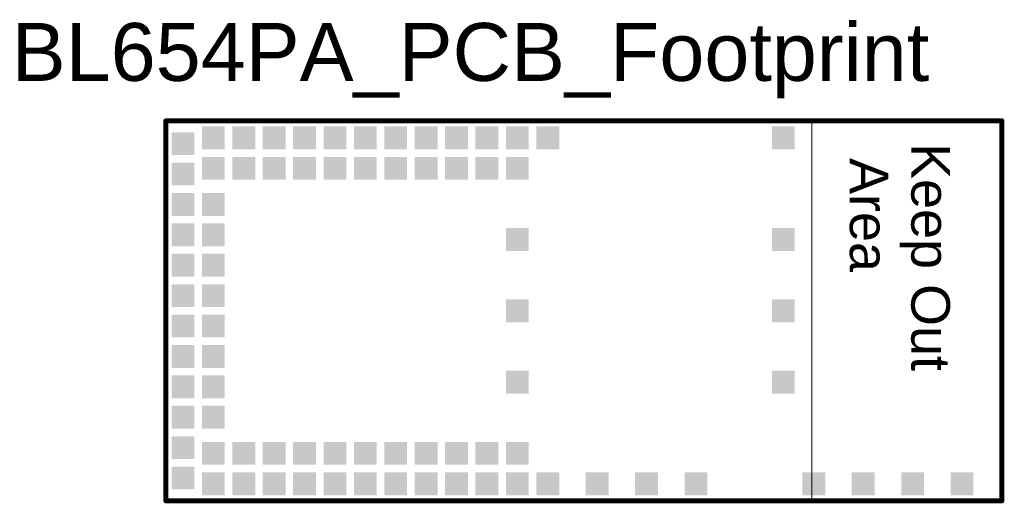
# Model space of a CAD drawing. Header units: inches. Extents: x -0.15 to 0.87, y 0 to 0.5.
import ezdxf

# ---------------------------------------------------------------- set-up
doc = ezdxf.new("R2010")
doc.units = ezdxf.units.IN
doc.header["$MEASUREMENT"] = 0
for name, color, linetype in [('Keep-Out Layer', 6, 'Continuous'), ('Mechanical 1', 6, 'Continuous'), ('Top Layer', 1, 'Continuous'), ('Top Overlay', 2, 'Continuous'), ('Top Paste', 8, 'Continuous'), ('Top Solder', 216, 'Continuous')]:
    doc.layers.add(name, color=color, linetype=linetype)
doc.styles.add('Arial', font='txt', dxfattribs={"height": 0.2})

# ---------------------------------------------------------------- blocks, each defined once
blk = doc.blocks.new('DVK_BL654HP_1')
at = {"layer": 'Top Layer'}
for points in [[(0.0079, 0.3799), (0.0276, 0.3799), (0.0276, 0.3602), (0.0079, 0.3602)], [(0.0394, 0.3661), (0.0394, 0.3858), (0.0591, 0.3858), (0.0591, 0.3661)], [(0.0709, 0.3661), (0.0709, 0.3858), (0.0906, 0.3858), (0.0906, 0.3661)], [(0.1024, 0.3661), (0.1024, 0.3858), (0.122, 0.3858), (0.122, 0.3661)], [(0.1339, 0.3661), (0.1339, 0.3858), (0.1535, 0.3858), (0.1535, 0.3661)], [(0.1654, 0.3661), (0.1654, 0.3858), (0.185, 0.3858), (0.185, 0.3661)], [(0.1969, 0.3661), (0.1969, 0.3858), (0.2165, 0.3858), (0.2165, 0.3661)], [(0.2283, 0.3661), (0.2283, 0.3858), (0.248, 0.3858), (0.248, 0.3661)], [(0.2598, 0.3661), (0.2598, 0.3858), (0.2795, 0.3858), (0.2795, 0.3661)], [(0.2913, 0.3661), (0.2913, 0.3858), (0.311, 0.3858), (0.311, 0.3661)], [(0.3228, 0.3661), (0.3228, 0.3858), (0.3425, 0.3858), (0.3425, 0.3661)], [(0.3543, 0.3661), (0.3543, 0.3858), (0.374, 0.3858), (0.374, 0.3661)], [(0.3858, 0.3661), (0.3858, 0.3858), (0.4055, 0.3858), (0.4055, 0.3661)], [(0.6299, 0.3661), (0.6299, 0.3858), (0.6496, 0.3858), (0.6496, 0.3661)], [(0.0079, 0.3484), (0.0276, 0.3484), (0.0276, 0.3287), (0.0079, 0.3287)], [(0.0394, 0.3543), (0.0591, 0.3543), (0.0591, 0.3346), (0.0394, 0.3346)], [(0.0709, 0.3543), (0.0906, 0.3543), (0.0906, 0.3346), (0.0709, 0.3346)], [(0.1024, 0.3543), (0.122, 0.3543), (0.122, 0.3346), (0.1024, 0.3346)], [(0.1339, 0.3543), (0.1535, 0.3543), (0.1535, 0.3346), (0.1339, 0.3346)], [(0.1654, 0.3543), (0.185, 0.3543), (0.185, 0.3346), (0.1654, 0.3346)], [(0.1969, 0.3543), (0.2165, 0.3543), (0.2165, 0.3346), (0.1969, 0.3346)], [(0.2283, 0.3543), (0.248, 0.3543), (0.248, 0.3346), (0.2283, 0.3346)], [(0.2598, 0.3543), (0.2795, 0.3543), (0.2795, 0.3346), (0.2598, 0.3346)], [(0.2913, 0.3543), (0.311, 0.3543), (0.311, 0.3346), (0.2913, 0.3346)], [(0.3228, 0.3543), (0.3425, 0.3543), (0.3425, 0.3346), (0.3228, 0.3346)], [(0.3543, 0.3543), (0.374, 0.3543), (0.374, 0.3346), (0.3543, 0.3346)], [(0.0079, 0.3169), (0.0276, 0.3169), (0.0276, 0.2972), (0.0079, 0.2972)], [(0.0394, 0.3169), (0.0591, 0.3169), (0.0591, 0.2972), (0.0394, 0.2972)], [(0.0079, 0.2854), (0.0276, 0.2854), (0.0276, 0.2657), (0.0079, 0.2657)], [(0.0394, 0.2854), (0.0591, 0.2854), (0.0591, 0.2657), (0.0394, 0.2657)], [(0.3543, 0.2805), (0.374, 0.2805), (0.374, 0.2608), (0.3543, 0.2608)], [(0.6299, 0.2608), (0.6299, 0.2805), (0.6496, 0.2805), (0.6496, 0.2608)], [(0.0079, 0.2539), (0.0276, 0.2539), (0.0276, 0.2343), (0.0079, 0.2343)], [(0.0394, 0.2539), (0.0591, 0.2539), (0.0591, 0.2343), (0.0394, 0.2343)], [(0.0079, 0.2224), (0.0276, 0.2224), (0.0276, 0.2028), (0.0079, 0.2028)], [(0.0394, 0.2224), (0.0591, 0.2224), (0.0591, 0.2028), (0.0394, 0.2028)], [(0.3543, 0.2067), (0.374, 0.2067), (0.374, 0.187), (0.3543, 0.187)], [(0.6299, 0.187), (0.6299, 0.2067), (0.6496, 0.2067), (0.6496, 0.187)], [(0.0079, 0.1909), (0.0276, 0.1909), (0.0276, 0.1713), (0.0079, 0.1713)], [(0.0394, 0.1909), (0.0591, 0.1909), (0.0591, 0.1713), (0.0394, 0.1713)], [(0.0079, 0.1594), (0.0276, 0.1594), (0.0276, 0.1398), (0.0079, 0.1398)], [(0.0394, 0.1594), (0.0591, 0.1594), (0.0591, 0.1398), (0.0394, 0.1398)], [(0.3543, 0.1329), (0.374, 0.1329), (0.374, 0.1132), (0.3543, 0.1132)], [(0.6299, 0.1132), (0.6299, 0.1329), (0.6496, 0.1329), (0.6496, 0.1132)], [(0.0079, 0.128), (0.0276, 0.128), (0.0276, 0.1083), (0.0079, 0.1083)], [(0.0394, 0.128), (0.0591, 0.128), (0.0591, 0.1083), (0.0394, 0.1083)], [(0.0079, 0.0965), (0.0276, 0.0965), (0.0276, 0.0768), (0.0079, 0.0768)], [(0.0394, 0.0965), (0.0591, 0.0965), (0.0591, 0.0768), (0.0394, 0.0768)], [(0.0079, 0.065), (0.0276, 0.065), (0.0276, 0.0453), (0.0079, 0.0453)], [(0.0394, 0.0591), (0.0591, 0.0591), (0.0591, 0.0394), (0.0394, 0.0394)], [(0.0709, 0.0591), (0.0906, 0.0591), (0.0906, 0.0394), (0.0709, 0.0394)], [(0.1024, 0.0591), (0.122, 0.0591), (0.122, 0.0394), (0.1024, 0.0394)], [(0.1339, 0.0591), (0.1535, 0.0591), (0.1535, 0.0394), (0.1339, 0.0394)], [(0.1654, 0.0591), (0.185, 0.0591), (0.185, 0.0394), (0.1654, 0.0394)], [(0.1969, 0.0591), (0.2165, 0.0591), (0.2165, 0.0394), (0.1969, 0.0394)], [(0.2283, 0.0591), (0.248, 0.0591), (0.248, 0.0394), (0.2283, 0.0394)], [(0.2598, 0.0591), (0.2795, 0.0591), (0.2795, 0.0394), (0.2598, 0.0394)], [(0.2913, 0.0591), (0.311, 0.0591), (0.311, 0.0394), (0.2913, 0.0394)], [(0.3228, 0.0591), (0.3425, 0.0591), (0.3425, 0.0394), (0.3228, 0.0394)], [(0.3543, 0.0591), (0.374, 0.0591), (0.374, 0.0394), (0.3543, 0.0394)], [(0.0079, 0.0335), (0.0276, 0.0335), (0.0276, 0.0138), (0.0079, 0.0138)], [(0.0394, 0.0079), (0.0394, 0.0276), (0.0591, 0.0276), (0.0591, 0.0079)], [(0.0709, 0.0079), (0.0709, 0.0276), (0.0906, 0.0276), (0.0906, 0.0079)], [(0.1024, 0.0079), (0.1024, 0.0276), (0.122, 0.0276), (0.122, 0.0079)], [(0.1339, 0.0079), (0.1339, 0.0276), (0.1535, 0.0276), (0.1535, 0.0079)], [(0.1654, 0.0079), (0.1654, 0.0276), (0.185, 0.0276), (0.185, 0.0079)], [(0.1969, 0.0079), (0.1969, 0.0276), (0.2165, 0.0276), (0.2165, 0.0079)], [(0.2283, 0.0079), (0.2283, 0.0276), (0.248, 0.0276), (0.248, 0.0079)], [(0.2598, 0.0079), (0.2598, 0.0276), (0.2795, 0.0276), (0.2795, 0.0079)], [(0.2913, 0.0079), (0.2913, 0.0276), (0.311, 0.0276), (0.311, 0.0079)], [(0.3228, 0.0079), (0.3228, 0.0276), (0.3425, 0.0276), (0.3425, 0.0079)], [(0.3543, 0.0079), (0.3543, 0.0276), (0.374, 0.0276), (0.374, 0.0079)], [(0.3858, 0.0079), (0.3858, 0.0276), (0.4055, 0.0276), (0.4055, 0.0079)], [(0.437, 0.0079), (0.437, 0.0276), (0.4567, 0.0276), (0.4567, 0.0079)], [(0.4882, 0.0079), (0.4882, 0.0276), (0.5079, 0.0276), (0.5079, 0.0079)], [(0.5394, 0.0079), (0.5394, 0.0276), (0.5591, 0.0276), (0.5591, 0.0079)], [(0.6614, 0.0079), (0.6614, 0.0276), (0.6811, 0.0276), (0.6811, 0.0079)], [(0.7126, 0.0079), (0.7126, 0.0276), (0.7323, 0.0276), (0.7323, 0.0079)], [(0.7638, 0.0079), (0.7638, 0.0276), (0.7835, 0.0276), (0.7835, 0.0079)], [(0.815, 0.0079), (0.815, 0.0276), (0.8346, 0.0276), (0.8346, 0.0079)]]:
    blk.add_hatch(color=1, dxfattribs=at).paths.add_polyline_path(points)
at = {"layer": 'Top Paste'}
for points in [[(0.0079, 0.3799), (0.0276, 0.3799), (0.0276, 0.3602), (0.0079, 0.3602)], [(0.0394, 0.3661), (0.0394, 0.3858), (0.0591, 0.3858), (0.0591, 0.3661)], [(0.0709, 0.3661), (0.0709, 0.3858), (0.0906, 0.3858), (0.0906, 0.3661)], [(0.1024, 0.3661), (0.1024, 0.3858), (0.122, 0.3858), (0.122, 0.3661)], [(0.1339, 0.3661), (0.1339, 0.3858), (0.1535, 0.3858), (0.1535, 0.3661)], [(0.1654, 0.3661), (0.1654, 0.3858), (0.185, 0.3858), (0.185, 0.3661)], [(0.1969, 0.3661), (0.1969, 0.3858), (0.2165, 0.3858), (0.2165, 0.3661)], [(0.2283, 0.3661), (0.2283, 0.3858), (0.248, 0.3858), (0.248, 0.3661)], [(0.2598, 0.3661), (0.2598, 0.3858), (0.2795, 0.3858), (0.2795, 0.3661)], [(0.2913, 0.3661), (0.2913, 0.3858), (0.311, 0.3858), (0.311, 0.3661)], [(0.3228, 0.3661), (0.3228, 0.3858), (0.3425, 0.3858), (0.3425, 0.3661)], [(0.3543, 0.3661), (0.3543, 0.3858), (0.374, 0.3858), (0.374, 0.3661)], [(0.3858, 0.3661), (0.3858, 0.3858), (0.4055, 0.3858), (0.4055, 0.3661)], [(0.6299, 0.3661), (0.6299, 0.3858), (0.6496, 0.3858), (0.6496, 0.3661)], [(0.0079, 0.3484), (0.0276, 0.3484), (0.0276, 0.3287), (0.0079, 0.3287)], [(0.0394, 0.3543), (0.0591, 0.3543), (0.0591, 0.3346), (0.0394, 0.3346)], [(0.0709, 0.3543), (0.0906, 0.3543), (0.0906, 0.3346), (0.0709, 0.3346)], [(0.1024, 0.3543), (0.122, 0.3543), (0.122, 0.3346), (0.1024, 0.3346)], [(0.1339, 0.3543), (0.1535, 0.3543), (0.1535, 0.3346), (0.1339, 0.3346)], [(0.1654, 0.3543), (0.185, 0.3543), (0.185, 0.3346), (0.1654, 0.3346)], [(0.1969, 0.3543), (0.2165, 0.3543), (0.2165, 0.3346), (0.1969, 0.3346)], [(0.2283, 0.3543), (0.248, 0.3543), (0.248, 0.3346), (0.2283, 0.3346)], [(0.2598, 0.3543), (0.2795, 0.3543), (0.2795, 0.3346), (0.2598, 0.3346)], [(0.2913, 0.3543), (0.311, 0.3543), (0.311, 0.3346), (0.2913, 0.3346)], [(0.3228, 0.3543), (0.3425, 0.3543), (0.3425, 0.3346), (0.3228, 0.3346)], [(0.3543, 0.3543), (0.374, 0.3543), (0.374, 0.3346), (0.3543, 0.3346)], [(0.0079, 0.3169), (0.0276, 0.3169), (0.0276, 0.2972), (0.0079, 0.2972)], [(0.0394, 0.3169), (0.0591, 0.3169), (0.0591, 0.2972), (0.0394, 0.2972)], [(0.0079, 0.2854), (0.0276, 0.2854), (0.0276, 0.2657), (0.0079, 0.2657)], [(0.0394, 0.2854), (0.0591, 0.2854), (0.0591, 0.2657), (0.0394, 0.2657)], [(0.3543, 0.2805), (0.374, 0.2805), (0.374, 0.2608), (0.3543, 0.2608)], [(0.6299, 0.2608), (0.6299, 0.2805), (0.6496, 0.2805), (0.6496, 0.2608)], [(0.0079, 0.2539), (0.0276, 0.2539), (0.0276, 0.2343), (0.0079, 0.2343)], [(0.0394, 0.2539), (0.0591, 0.2539), (0.0591, 0.2343), (0.0394, 0.2343)], [(0.0079, 0.2224), (0.0276, 0.2224), (0.0276, 0.2028), (0.0079, 0.2028)], [(0.0394, 0.2224), (0.0591, 0.2224), (0.0591, 0.2028), (0.0394, 0.2028)], [(0.3543, 0.2067), (0.374, 0.2067), (0.374, 0.187), (0.3543, 0.187)], [(0.6299, 0.187), (0.6299, 0.2067), (0.6496, 0.2067), (0.6496, 0.187)], [(0.0079, 0.1909), (0.0276, 0.1909), (0.0276, 0.1713), (0.0079, 0.1713)], [(0.0394, 0.1909), (0.0591, 0.1909), (0.0591, 0.1713), (0.0394, 0.1713)], [(0.0079, 0.1594), (0.0276, 0.1594), (0.0276, 0.1398), (0.0079, 0.1398)], [(0.0394, 0.1594), (0.0591, 0.1594), (0.0591, 0.1398), (0.0394, 0.1398)], [(0.3543, 0.1329), (0.374, 0.1329), (0.374, 0.1132), (0.3543, 0.1132)], [(0.6299, 0.1132), (0.6299, 0.1329), (0.6496, 0.1329), (0.6496, 0.1132)], [(0.0079, 0.128), (0.0276, 0.128), (0.0276, 0.1083), (0.0079, 0.1083)], [(0.0394, 0.128), (0.0591, 0.128), (0.0591, 0.1083), (0.0394, 0.1083)], [(0.0079, 0.0965), (0.0276, 0.0965), (0.0276, 0.0768), (0.0079, 0.0768)], [(0.0394, 0.0965), (0.0591, 0.0965), (0.0591, 0.0768), (0.0394, 0.0768)], [(0.0079, 0.065), (0.0276, 0.065), (0.0276, 0.0453), (0.0079, 0.0453)], [(0.0394, 0.0591), (0.0591, 0.0591), (0.0591, 0.0394), (0.0394, 0.0394)], [(0.0709, 0.0591), (0.0906, 0.0591), (0.0906, 0.0394), (0.0709, 0.0394)], [(0.1024, 0.0591), (0.122, 0.0591), (0.122, 0.0394), (0.1024, 0.0394)], [(0.1339, 0.0591), (0.1535, 0.0591), (0.1535, 0.0394), (0.1339, 0.0394)], [(0.1654, 0.0591), (0.185, 0.0591), (0.185, 0.0394), (0.1654, 0.0394)], [(0.1969, 0.0591), (0.2165, 0.0591), (0.2165, 0.0394), (0.1969, 0.0394)], [(0.2283, 0.0591), (0.248, 0.0591), (0.248, 0.0394), (0.2283, 0.0394)], [(0.2598, 0.0591), (0.2795, 0.0591), (0.2795, 0.0394), (0.2598, 0.0394)], [(0.2913, 0.0591), (0.311, 0.0591), (0.311, 0.0394), (0.2913, 0.0394)], [(0.3228, 0.0591), (0.3425, 0.0591), (0.3425, 0.0394), (0.3228, 0.0394)], [(0.3543, 0.0591), (0.374, 0.0591), (0.374, 0.0394), (0.3543, 0.0394)], [(0.0079, 0.0335), (0.0276, 0.0335), (0.0276, 0.0138), (0.0079, 0.0138)], [(0.0394, 0.0079), (0.0394, 0.0276), (0.0591, 0.0276), (0.0591, 0.0079)], [(0.0709, 0.0079), (0.0709, 0.0276), (0.0906, 0.0276), (0.0906, 0.0079)], [(0.1024, 0.0079), (0.1024, 0.0276), (0.122, 0.0276), (0.122, 0.0079)], [(0.1339, 0.0079), (0.1339, 0.0276), (0.1535, 0.0276), (0.1535, 0.0079)], [(0.1654, 0.0079), (0.1654, 0.0276), (0.185, 0.0276), (0.185, 0.0079)], [(0.1969, 0.0079), (0.1969, 0.0276), (0.2165, 0.0276), (0.2165, 0.0079)], [(0.2283, 0.0079), (0.2283, 0.0276), (0.248, 0.0276), (0.248, 0.0079)], [(0.2598, 0.0079), (0.2598, 0.0276), (0.2795, 0.0276), (0.2795, 0.0079)], [(0.2913, 0.0079), (0.2913, 0.0276), (0.311, 0.0276), (0.311, 0.0079)], [(0.3228, 0.0079), (0.3228, 0.0276), (0.3425, 0.0276), (0.3425, 0.0079)], [(0.3543, 0.0079), (0.3543, 0.0276), (0.374, 0.0276), (0.374, 0.0079)], [(0.3858, 0.0079), (0.3858, 0.0276), (0.4055, 0.0276), (0.4055, 0.0079)], [(0.437, 0.0079), (0.437, 0.0276), (0.4567, 0.0276), (0.4567, 0.0079)], [(0.4882, 0.0079), (0.4882, 0.0276), (0.5079, 0.0276), (0.5079, 0.0079)], [(0.5394, 0.0079), (0.5394, 0.0276), (0.5591, 0.0276), (0.5591, 0.0079)], [(0.6614, 0.0079), (0.6614, 0.0276), (0.6811, 0.0276), (0.6811, 0.0079)], [(0.7126, 0.0079), (0.7126, 0.0276), (0.7323, 0.0276), (0.7323, 0.0079)], [(0.7638, 0.0079), (0.7638, 0.0276), (0.7835, 0.0276), (0.7835, 0.0079)], [(0.815, 0.0079), (0.815, 0.0276), (0.8346, 0.0276), (0.8346, 0.0079)]]:
    blk.add_hatch(color=8, dxfattribs=at).paths.add_polyline_path(points)
at = {"layer": 'Top Solder'}
for points in [[(0.0374, 0.3641), (0.0374, 0.3878), (0.0611, 0.3878), (0.0611, 0.3641)], [(0.0689, 0.3641), (0.0689, 0.3878), (0.0926, 0.3878), (0.0926, 0.3641)], [(0.1004, 0.3641), (0.1004, 0.3878), (0.124, 0.3878), (0.124, 0.3641)], [(0.1319, 0.3641), (0.1319, 0.3878), (0.1555, 0.3878), (0.1555, 0.3641)], [(0.1634, 0.3641), (0.1634, 0.3878), (0.187, 0.3878), (0.187, 0.3641)], [(0.1949, 0.3641), (0.1949, 0.3878), (0.2185, 0.3878), (0.2185, 0.3641)], [(0.2263, 0.3641), (0.2263, 0.3878), (0.25, 0.3878), (0.25, 0.3641)], [(0.2578, 0.3641), (0.2578, 0.3878), (0.2815, 0.3878), (0.2815, 0.3641)], [(0.2893, 0.3641), (0.2893, 0.3878), (0.313, 0.3878), (0.313, 0.3641)], [(0.3208, 0.3641), (0.3208, 0.3878), (0.3445, 0.3878), (0.3445, 0.3641)], [(0.3523, 0.3641), (0.3523, 0.3878), (0.376, 0.3878), (0.376, 0.3641)], [(0.3838, 0.3641), (0.3838, 0.3878), (0.4075, 0.3878), (0.4075, 0.3641)], [(0.6279, 0.3641), (0.6279, 0.3878), (0.6516, 0.3878), (0.6516, 0.3641)], [(0.0059, 0.3819), (0.0296, 0.3819), (0.0296, 0.3582), (0.0059, 0.3582)], [(0.0059, 0.3504), (0.0296, 0.3504), (0.0296, 0.3267), (0.0059, 0.3267)], [(0.0374, 0.3563), (0.0611, 0.3563), (0.0611, 0.3326), (0.0374, 0.3326)], [(0.0689, 0.3563), (0.0926, 0.3563), (0.0926, 0.3326), (0.0689, 0.3326)], [(0.1004, 0.3563), (0.124, 0.3563), (0.124, 0.3326), (0.1004, 0.3326)], [(0.1319, 0.3563), (0.1555, 0.3563), (0.1555, 0.3326), (0.1319, 0.3326)], [(0.1634, 0.3563), (0.187, 0.3563), (0.187, 0.3326), (0.1634, 0.3326)], [(0.1949, 0.3563), (0.2185, 0.3563), (0.2185, 0.3326), (0.1949, 0.3326)], [(0.2263, 0.3563), (0.25, 0.3563), (0.25, 0.3326), (0.2263, 0.3326)], [(0.2578, 0.3563), (0.2815, 0.3563), (0.2815, 0.3326), (0.2578, 0.3326)], [(0.2893, 0.3563), (0.313, 0.3563), (0.313, 0.3326), (0.2893, 0.3326)], [(0.3208, 0.3563), (0.3445, 0.3563), (0.3445, 0.3326), (0.3208, 0.3326)], [(0.3523, 0.3563), (0.376, 0.3563), (0.376, 0.3326), (0.3523, 0.3326)], [(0.0059, 0.3189), (0.0296, 0.3189), (0.0296, 0.2952), (0.0059, 0.2952)], [(0.0374, 0.3189), (0.0611, 0.3189), (0.0611, 0.2952), (0.0374, 0.2952)], [(0.0059, 0.2874), (0.0296, 0.2874), (0.0296, 0.2637), (0.0059, 0.2637)], [(0.0374, 0.2874), (0.0611, 0.2874), (0.0611, 0.2637), (0.0374, 0.2637)], [(0.3523, 0.2825), (0.376, 0.2825), (0.376, 0.2588), (0.3523, 0.2588)], [(0.6279, 0.2588), (0.6279, 0.2825), (0.6516, 0.2825), (0.6516, 0.2588)], [(0.0059, 0.2559), (0.0296, 0.2559), (0.0296, 0.2323), (0.0059, 0.2323)], [(0.0374, 0.2559), (0.0611, 0.2559), (0.0611, 0.2323), (0.0374, 0.2323)], [(0.0059, 0.2244), (0.0296, 0.2244), (0.0296, 0.2008), (0.0059, 0.2008)], [(0.0374, 0.2244), (0.0611, 0.2244), (0.0611, 0.2008), (0.0374, 0.2008)], [(0.3523, 0.2087), (0.376, 0.2087), (0.376, 0.185), (0.3523, 0.185)], [(0.6279, 0.185), (0.6279, 0.2087), (0.6516, 0.2087), (0.6516, 0.185)], [(0.0059, 0.1929), (0.0296, 0.1929), (0.0296, 0.1693), (0.0059, 0.1693)], [(0.0374, 0.1929), (0.0611, 0.1929), (0.0611, 0.1693), (0.0374, 0.1693)], [(0.0059, 0.1614), (0.0296, 0.1614), (0.0296, 0.1378), (0.0059, 0.1378)], [(0.0374, 0.1614), (0.0611, 0.1614), (0.0611, 0.1378), (0.0374, 0.1378)], [(0.3523, 0.1349), (0.376, 0.1349), (0.376, 0.1112), (0.3523, 0.1112)], [(0.6279, 0.1112), (0.6279, 0.1349), (0.6516, 0.1349), (0.6516, 0.1112)], [(0.0059, 0.13), (0.0296, 0.13), (0.0296, 0.1063), (0.0059, 0.1063)], [(0.0374, 0.13), (0.0611, 0.13), (0.0611, 0.1063), (0.0374, 0.1063)], [(0.0059, 0.0985), (0.0296, 0.0985), (0.0296, 0.0748), (0.0059, 0.0748)], [(0.0374, 0.0985), (0.0611, 0.0985), (0.0611, 0.0748), (0.0374, 0.0748)], [(0.0059, 0.067), (0.0296, 0.067), (0.0296, 0.0433), (0.0059, 0.0433)], [(0.0374, 0.0611), (0.0611, 0.0611), (0.0611, 0.0374), (0.0374, 0.0374)], [(0.0689, 0.0611), (0.0926, 0.0611), (0.0926, 0.0374), (0.0689, 0.0374)], [(0.1004, 0.0611), (0.124, 0.0611), (0.124, 0.0374), (0.1004, 0.0374)], [(0.1319, 0.0611), (0.1555, 0.0611), (0.1555, 0.0374), (0.1319, 0.0374)], [(0.1634, 0.0611), (0.187, 0.0611), (0.187, 0.0374), (0.1634, 0.0374)], [(0.1949, 0.0611), (0.2185, 0.0611), (0.2185, 0.0374), (0.1949, 0.0374)], [(0.2263, 0.0611), (0.25, 0.0611), (0.25, 0.0374), (0.2263, 0.0374)], [(0.2578, 0.0611), (0.2815, 0.0611), (0.2815, 0.0374), (0.2578, 0.0374)], [(0.2893, 0.0611), (0.313, 0.0611), (0.313, 0.0374), (0.2893, 0.0374)], [(0.3208, 0.0611), (0.3445, 0.0611), (0.3445, 0.0374), (0.3208, 0.0374)], [(0.3523, 0.0611), (0.376, 0.0611), (0.376, 0.0374), (0.3523, 0.0374)], [(0.0059, 0.0355), (0.0296, 0.0355), (0.0296, 0.0118), (0.0059, 0.0118)], [(0.0374, 0.0059), (0.0374, 0.0296), (0.0611, 0.0296), (0.0611, 0.0059)], [(0.0689, 0.0059), (0.0689, 0.0296), (0.0926, 0.0296), (0.0926, 0.0059)], [(0.1004, 0.0059), (0.1004, 0.0296), (0.124, 0.0296), (0.124, 0.0059)], [(0.1319, 0.0059), (0.1319, 0.0296), (0.1555, 0.0296), (0.1555, 0.0059)], [(0.1634, 0.0059), (0.1634, 0.0296), (0.187, 0.0296), (0.187, 0.0059)], [(0.1949, 0.0059), (0.1949, 0.0296), (0.2185, 0.0296), (0.2185, 0.0059)], [(0.2263, 0.0059), (0.2263, 0.0296), (0.25, 0.0296), (0.25, 0.0059)], [(0.2578, 0.0059), (0.2578, 0.0296), (0.2815, 0.0296), (0.2815, 0.0059)], [(0.2893, 0.0059), (0.2893, 0.0296), (0.313, 0.0296), (0.313, 0.0059)], [(0.3208, 0.0059), (0.3208, 0.0296), (0.3445, 0.0296), (0.3445, 0.0059)], [(0.3523, 0.0059), (0.3523, 0.0296), (0.376, 0.0296), (0.376, 0.0059)], [(0.3838, 0.0059), (0.3838, 0.0296), (0.4075, 0.0296), (0.4075, 0.0059)], [(0.435, 0.0059), (0.435, 0.0296), (0.4587, 0.0296), (0.4587, 0.0059)], [(0.4862, 0.0059), (0.4862, 0.0296), (0.5099, 0.0296), (0.5099, 0.0059)], [(0.5374, 0.0059), (0.5374, 0.0296), (0.5611, 0.0296), (0.5611, 0.0059)], [(0.6594, 0.0059), (0.6594, 0.0296), (0.6831, 0.0296), (0.6831, 0.0059)], [(0.7106, 0.0059), (0.7106, 0.0296), (0.7343, 0.0296), (0.7343, 0.0059)], [(0.7618, 0.0059), (0.7618, 0.0296), (0.7855, 0.0296), (0.7855, 0.0059)], [(0.813, 0.0059), (0.813, 0.0296), (0.8366, 0.0296), (0.8366, 0.0059)]]:
    blk.add_hatch(color=216, dxfattribs=at).paths.add_polyline_path(points)
at = {"layer": 'Top Overlay', "const_width": 0.005}
for points in [[(0, 0), (0, 0.3937)], [(0, 0.3937), (0.8661, 0.3937)], [(0.8661, 0), (0.8661, 0.3937)], [(0, 0), (0.8661, 0)]]:
    blk.add_lwpolyline(points, dxfattribs=at)
at = {"layer": 'Top Overlay', "const_width": 0.0025}
for points in [[(-0.0013, 0.3937, 1), (0.0013, 0.3937, 1)], [(-0.0013, 0.3937, 1), (0.0013, 0.3937, 1)], [(0.8649, 0.3937, 1), (0.8674, 0.3937, 1)], [(0.8649, 0.3937, 1), (0.8674, 0.3937, 1)], [(-0.0013, 0, 1), (0.0013, 0, 1)], [(-0.0013, 0, 1), (0.0013, 0, 1)], [(0.8649, 0, 1), (0.8674, 0, 1)], [(0.8649, 0, 1), (0.8674, 0, 1)]]:
    blk.add_lwpolyline(points, format="xyb", close=True, dxfattribs=at)

msp = doc.modelspace()

# ---------------------------------------------------------------- linework, layer by layer
at = {"layer": 'Keep-Out Layer', "const_width": 0.004}
for points in [[(0, 0.3937), (0.8661, 0.3937)], [(0, 0), (0, 0.3937)], [(0.8661, 0), (0.8661, 0.3937)], [(0, 0), (0.8661, 0)]]:
    msp.add_lwpolyline(points, dxfattribs=at)
at = {"layer": 'Keep-Out Layer', "const_width": 0.002}
for points in [[(-0.001, 0.3937, 1), (0.001, 0.3937, 1)], [(-0.001, 0.3937, 1), (0.001, 0.3937, 1)], [(0.8651, 0.3937, 1), (0.8671, 0.3937, 1)], [(0.8651, 0.3937, 1), (0.8671, 0.3937, 1)], [(-0.001, 0, 1), (0.001, 0, 1)], [(-0.001, 0, 1), (0.001, 0, 1)], [(0.8651, 0, 1), (0.8671, 0, 1)], [(0.8651, 0, 1), (0.8671, 0, 1)]]:
    msp.add_lwpolyline(points, format="xyb", close=True, dxfattribs=at)
at = {"layer": 'Mechanical 1', "const_width": 0.001}
for points in [[(0.6693, 0.3937), (0.8661, 0.3937)], [(0.6693, 0), (0.6693, 0.3937)], [(0.8661, 0), (0.8661, 0.3937)], [(0.6693, 0), (0.8661, 0)]]:
    msp.add_lwpolyline(points, dxfattribs=at)
at = {"layer": 'Mechanical 1', "const_width": 0.0005}
for points in [[(0.669, 0.3937, 1), (0.6695, 0.3937, 1)], [(0.669, 0.3937, 1), (0.6695, 0.3937, 1)], [(0.8659, 0.3937, 1), (0.8664, 0.3937, 1)], [(0.8659, 0.3937, 1), (0.8664, 0.3937, 1)], [(0.669, 0, 1), (0.6695, 0, 1)], [(0.669, 0, 1), (0.6695, 0, 1)], [(0.8659, 0, 1), (0.8664, 0, 1)], [(0.8659, 0, 1), (0.8664, 0, 1)]]:
    msp.add_lwpolyline(points, format="xyb", close=True, dxfattribs=at)

# ---------------------------------------------------------------- block references
msp.add_blockref('DVK_BL654HP_1', (0, 0))

# ---------------------------------------------------------------- texts
at = {"layer": 'Mechanical 1', "style": 'Arial'}
for s, p in [(' Area', (0.7086, 0.3706)), ('Keep Out', (0.7723, 0.3706))]:
    msp.add_text(s, height=0.04, rotation=270, dxfattribs=at).set_placement(p)
at = {"layer": 'Top Overlay', "style": 'Arial'}
msp.add_text('BL654PA_PCB_Footprint', height=0.06, dxfattribs=at).set_placement((-0.1596, 0.435))

doc.saveas('drawing.dxf')
